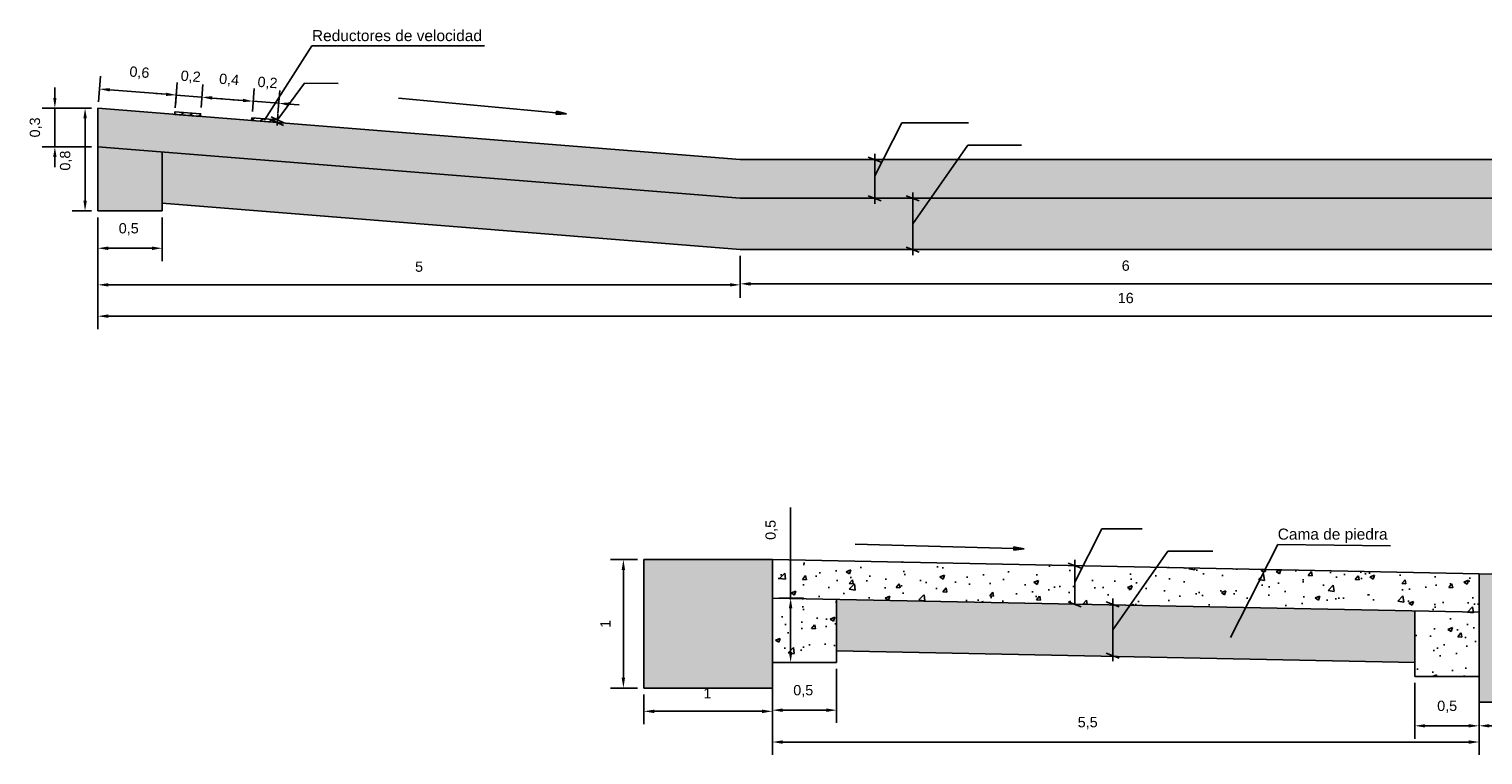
# Model space of a CAD drawing. Header units: millimetres. Extents: x 0 to 43.2, y 253 to 289.9.
# Tile 2 of 5: x 26.2 to 37.5, y 253 to 258.6. Entities that reach past the tile are written whole.
import ezdxf

# ---------------------------------------------------------------- set-up
doc = ezdxf.new("R2010")
doc.units = ezdxf.units.MM
doc.linetypes.add('DASHED2', pattern=[9.525, 6.35, -3.175])
for name, color, linetype in [('Concreto', 232, 'Continuous'), ('Medidas', 232, 'Continuous'), ('reducores', 190, 'Continuous'), ('roca', 32, 'Continuous'), ('sopte', 200, 'DASHED2')]:
    doc.layers.add(name, color=color, linetype=linetype)
doc.styles.get("Standard").update_dxf_attribs({"font": 'arial.ttf'})
doc.dimstyles.new('ISO-25', dxfattribs={"dimtxt": 2.5, "dimasz": 2.5, "dimexe": 1.25, "dimexo": 0.625, "dimtad": 1, "dimtxsty": 'Standard', "dimcen": 2.5, "dimadec": 0, "dimazin": 0, "dimtfac": 1, "dimtmove": 0, "dimatfit": 3, "dimfxl": 1, "dimarcsym": 0})

# ---------------------------------------------------------------- blocks, each defined once
blk = doc.blocks.new('*D4')
at = {"layer": 'Defpoints', "color": 0, "transparency": 16777216}
for p in [(26.735, 257.995), (26.635, 257.195), (26.735, 257.195)]:
    blk.add_point(p, dxfattribs=at)
at = {"layer": 'Medidas', "color": 0, "lineweight": -2, "transparency": 16777216}
for p, q in [((26.685, 257.995), (26.535, 257.995)), ((26.635, 257.915), (26.635, 257.275)), ((26.685, 257.195), (26.535, 257.195))]:
    blk.add_line(p, q, dxfattribs=at)
at = {"layer": 'Medidas', "color": 0, "transparency": 16777216}
for points in [[(26.622, 257.915), (26.649, 257.915), (26.635, 257.995)], [(26.622, 257.275), (26.649, 257.275), (26.635, 257.195)]]:
    blk.add_solid(points, dxfattribs=at)
at = {"layer": 'Medidas', "color": 0, "transparency": 16777216, "insert": (26.487, 257.587), "char_height": 0.08, "attachment_point": 5, "rotation": 90}
blk.add_mtext('0,8', dxfattribs=at)
blk = doc.blocks.new('*D12')
at = {"layer": 'Defpoints', "color": 0, "transparency": 16777216}
for p in [(26.735, 257.195), (42.735, 257.195), (42.735, 256.376)]:
    blk.add_point(p, dxfattribs=at)
at = {"layer": 'Medidas', "color": 0, "lineweight": -2, "transparency": 16777216}
for p, q in [((26.735, 257.145), (26.735, 256.276)), ((42.735, 257.145), (42.735, 256.276)), ((26.815, 256.376), (42.655, 256.376))]:
    blk.add_line(p, q, dxfattribs=at)
at = {"layer": 'Medidas', "color": 0, "transparency": 16777216}
for points in [[(26.815, 256.39), (26.815, 256.363), (26.735, 256.376)], [(42.655, 256.39), (42.655, 256.363), (42.735, 256.376)]]:
    blk.add_solid(points, dxfattribs=at)
at = {"layer": 'Medidas', "color": 0, "transparency": 16777216, "insert": (34.735, 256.517), "char_height": 0.08, "attachment_point": 5}
blk.add_mtext('16', dxfattribs=at)
blk = doc.blocks.new('*D13')
at = {"layer": 'Defpoints', "color": 0, "transparency": 16777216}
for p in [(26.4, 257.995), (26.735, 257.995), (26.735, 257.695)]:
    blk.add_point(p, dxfattribs=at)
at = {"layer": 'Medidas', "color": 0, "lineweight": -2, "transparency": 16777216}
for p, q in [((26.4, 258.075), (26.4, 258.155)), ((26.685, 257.995), (26.3, 257.995)), ((26.4, 257.695), (26.4, 257.995)), ((26.685, 257.695), (26.3, 257.695)), ((26.4, 257.615), (26.4, 257.535))]:
    blk.add_line(p, q, dxfattribs=at)
at = {"layer": 'Medidas', "color": 0, "transparency": 16777216}
for points in [[(26.387, 258.075), (26.413, 258.075), (26.4, 257.995)], [(26.387, 257.615), (26.413, 257.615), (26.4, 257.695)]]:
    blk.add_solid(points, dxfattribs=at)
at = {"layer": 'Medidas', "color": 0, "transparency": 16777216, "insert": (26.252, 257.845), "char_height": 0.08, "attachment_point": 5, "rotation": 90}
blk.add_mtext('0,3', dxfattribs=at)
blk = doc.blocks.new('*D14')
at = {"layer": 'Defpoints', "color": 0, "transparency": 16777216}
for p in [(26.735, 257.195), (27.235, 257.195), (26.735, 256.905)]:
    blk.add_point(p, dxfattribs=at)
at = {"layer": 'Medidas', "color": 0, "lineweight": -2, "transparency": 16777216}
for p, q in [((26.735, 257.145), (26.735, 256.805)), ((27.235, 257.145), (27.235, 256.805)), ((27.155, 256.905), (26.815, 256.905))]:
    blk.add_line(p, q, dxfattribs=at)
at = {"layer": 'Medidas', "color": 0, "transparency": 16777216}
for points in [[(26.815, 256.918), (26.815, 256.891), (26.735, 256.905)], [(27.155, 256.918), (27.155, 256.891), (27.235, 256.905)]]:
    blk.add_solid(points, dxfattribs=at)
at = {"layer": 'Medidas', "color": 0, "transparency": 16777216, "insert": (26.975, 257.053), "char_height": 0.08, "attachment_point": 5}
blk.add_mtext('0,5', dxfattribs=at)
blk = doc.blocks.new('*D15')
at = {"layer": 'Defpoints', "color": 0, "transparency": 16777216}
for p in [(31.735, 256.895), (37.735, 256.895), (37.735, 256.628)]:
    blk.add_point(p, dxfattribs=at)
at = {"layer": 'Medidas', "color": 0, "lineweight": -2, "transparency": 16777216}
for p, q in [((31.735, 256.845), (31.735, 256.528)), ((37.735, 256.845), (37.735, 256.528)), ((31.815, 256.628), (37.655, 256.628))]:
    blk.add_line(p, q, dxfattribs=at)
at = {"layer": 'Medidas', "color": 0, "transparency": 16777216}
for points in [[(31.815, 256.641), (31.815, 256.614), (31.735, 256.628)], [(37.655, 256.641), (37.655, 256.614), (37.735, 256.628)]]:
    blk.add_solid(points, dxfattribs=at)
at = {"layer": 'Medidas', "color": 0, "transparency": 16777216, "insert": (34.735, 256.769), "char_height": 0.08, "attachment_point": 5}
blk.add_mtext('6', dxfattribs=at)
blk = doc.blocks.new('*D16')
at = {"layer": 'Defpoints', "color": 0, "transparency": 16777216}
for p in [(26.735, 257.195), (31.735, 256.895), (31.735, 256.62)]:
    blk.add_point(p, dxfattribs=at)
at = {"layer": 'Medidas', "color": 0, "lineweight": -2, "transparency": 16777216}
for p, q in [((26.735, 257.145), (26.735, 256.52)), ((31.735, 256.845), (31.735, 256.52)), ((26.815, 256.62), (31.655, 256.62))]:
    blk.add_line(p, q, dxfattribs=at)
at = {"layer": 'Medidas', "color": 0, "transparency": 16777216}
for points in [[(26.815, 256.633), (26.815, 256.607), (26.735, 256.62)], [(31.655, 256.633), (31.655, 256.607), (31.735, 256.62)]]:
    blk.add_solid(points, dxfattribs=at)
at = {"layer": 'Medidas', "color": 0, "transparency": 16777216, "insert": (29.235, 256.761), "char_height": 0.08, "attachment_point": 5}
blk.add_mtext('5', dxfattribs=at)
blk = doc.blocks.new('*D22')
at = {"layer": 'Defpoints', "color": 0, "transparency": 16777216}
for p in [(31.985, 253.682), (37.485, 253.572), (37.485, 253.062)]:
    blk.add_point(p, dxfattribs=at)
at = {"layer": 'Medidas', "color": 0, "lineweight": -2, "transparency": 16777216}
for p, q in [((31.985, 253.632), (31.985, 252.962)), ((37.485, 253.522), (37.485, 252.962)), ((32.065, 253.062), (37.405, 253.062))]:
    blk.add_line(p, q, dxfattribs=at)
at = {"layer": 'Medidas', "color": 0, "transparency": 16777216}
for points in [[(32.065, 253.075), (32.065, 253.048), (31.985, 253.062)], [(37.405, 253.075), (37.405, 253.048), (37.485, 253.062)]]:
    blk.add_solid(points, dxfattribs=at)
at = {"layer": 'Medidas', "color": 0, "transparency": 16777216, "insert": (34.439, 253.209), "char_height": 0.08, "attachment_point": 5}
blk.add_mtext('5,5', dxfattribs=at)
blk = doc.blocks.new('*D23')
at = {"layer": 'Defpoints', "color": 0, "transparency": 16777216}
for p in [(30.985, 254.482), (30.825, 253.482), (30.985, 253.482)]:
    blk.add_point(p, dxfattribs=at)
at = {"layer": 'Medidas', "color": 0, "lineweight": -2, "transparency": 16777216}
for p, q in [((30.935, 254.482), (30.725, 254.482)), ((30.825, 254.402), (30.825, 253.562)), ((30.935, 253.482), (30.725, 253.482))]:
    blk.add_line(p, q, dxfattribs=at)
at = {"layer": 'Medidas', "color": 0, "transparency": 16777216}
for points in [[(30.812, 254.402), (30.838, 254.402), (30.825, 254.482)], [(30.812, 253.562), (30.838, 253.562), (30.825, 253.482)]]:
    blk.add_solid(points, dxfattribs=at)
at = {"layer": 'Medidas', "color": 0, "transparency": 16777216, "insert": (30.685, 253.982), "char_height": 0.08, "attachment_point": 5, "rotation": 90}
blk.add_mtext('1', dxfattribs=at)
blk = doc.blocks.new('*D25')
at = {"layer": 'Defpoints', "color": 0, "transparency": 16777216}
for p in [(31.985, 253.682), (32.485, 253.682), (31.985, 253.31)]:
    blk.add_point(p, dxfattribs=at)
at = {"layer": 'Medidas', "color": 0, "lineweight": -2, "transparency": 16777216}
for p, q in [((31.985, 253.632), (31.985, 253.21)), ((32.485, 253.632), (32.485, 253.21)), ((32.405, 253.31), (32.065, 253.31))]:
    blk.add_line(p, q, dxfattribs=at)
at = {"layer": 'Medidas', "color": 0, "transparency": 16777216}
for points in [[(32.065, 253.323), (32.065, 253.296), (31.985, 253.31)], [(32.405, 253.323), (32.405, 253.296), (32.485, 253.31)]]:
    blk.add_solid(points, dxfattribs=at)
at = {"layer": 'Medidas', "color": 0, "transparency": 16777216, "insert": (32.225, 253.458), "char_height": 0.08, "attachment_point": 5}
blk.add_mtext('0,5', dxfattribs=at)
blk = doc.blocks.new('*D26')
at = {"layer": 'Defpoints', "color": 0, "transparency": 16777216}
for p in [(30.985, 253.482), (31.985, 253.482), (30.985, 253.301)]:
    blk.add_point(p, dxfattribs=at)
at = {"layer": 'Medidas', "color": 0, "lineweight": -2, "transparency": 16777216}
for p, q in [((30.985, 253.432), (30.985, 253.201)), ((31.985, 253.432), (31.985, 253.201)), ((31.905, 253.301), (31.065, 253.301))]:
    blk.add_line(p, q, dxfattribs=at)
at = {"layer": 'Medidas', "color": 0, "transparency": 16777216}
for points in [[(31.065, 253.314), (31.065, 253.287), (30.985, 253.301)], [(31.905, 253.314), (31.905, 253.287), (31.985, 253.301)]]:
    blk.add_solid(points, dxfattribs=at)
at = {"layer": 'Medidas', "color": 0, "transparency": 16777216, "insert": (31.479, 253.441), "char_height": 0.08, "attachment_point": 5}
blk.add_mtext('1', dxfattribs=at)
blk = doc.blocks.new('*D27')
at = {"layer": 'Defpoints', "color": 0, "transparency": 16777216}
for p in [(36.985, 253.572), (37.485, 253.572), (36.985, 253.188)]:
    blk.add_point(p, dxfattribs=at)
at = {"layer": 'Medidas', "color": 0, "lineweight": -2, "transparency": 16777216}
for p, q in [((36.985, 253.522), (36.985, 253.088)), ((37.485, 253.522), (37.485, 253.088)), ((37.405, 253.188), (37.065, 253.188))]:
    blk.add_line(p, q, dxfattribs=at)
at = {"layer": 'Medidas', "color": 0, "transparency": 16777216}
for points in [[(37.065, 253.201), (37.065, 253.175), (36.985, 253.188)], [(37.405, 253.201), (37.405, 253.175), (37.485, 253.188)]]:
    blk.add_solid(points, dxfattribs=at)
at = {"layer": 'Medidas', "color": 0, "transparency": 16777216, "insert": (37.237, 253.336), "char_height": 0.08, "attachment_point": 5}
blk.add_mtext('0,5', dxfattribs=at)
blk = doc.blocks.new('*D28')
at = {"layer": 'Defpoints', "color": 0, "transparency": 16777216}
for p in [(37.485, 253.572), (38.485, 253.572), (37.485, 253.188)]:
    blk.add_point(p, dxfattribs=at)
at = {"layer": 'Medidas', "color": 0, "lineweight": -2, "transparency": 16777216}
for p, q in [((37.485, 253.522), (37.485, 253.088)), ((38.485, 253.522), (38.485, 253.088)), ((38.405, 253.188), (37.565, 253.188))]:
    blk.add_line(p, q, dxfattribs=at)
at = {"layer": 'Medidas', "color": 0, "transparency": 16777216}
for points in [[(37.565, 253.201), (37.565, 253.175), (37.485, 253.188)], [(38.405, 253.201), (38.405, 253.175), (38.485, 253.188)]]:
    blk.add_solid(points, dxfattribs=at)
at = {"layer": 'Medidas', "color": 0, "transparency": 16777216, "insert": (37.985, 253.328), "char_height": 0.08, "attachment_point": 5}
blk.add_mtext('1', dxfattribs=at)
blk = doc.blocks.new('*D31')
at = {"layer": 'Defpoints', "color": 0, "transparency": 16777216}
for p in [(31.985, 254.182), (31.985, 253.682), (32.127, 253.682)]:
    blk.add_point(p, dxfattribs=at)
at = {"layer": 'Medidas', "color": 0, "lineweight": -2, "transparency": 16777216}
for p, q in [((32.127, 254.182), (32.127, 254.886)), ((32.035, 254.182), (32.227, 254.182)), ((32.127, 253.762), (32.127, 254.102)), ((32.035, 253.682), (32.227, 253.682))]:
    blk.add_line(p, q, dxfattribs=at)
at = {"layer": 'Medidas', "color": 0, "transparency": 16777216}
for points in [[(32.113, 254.102), (32.14, 254.102), (32.127, 254.182)], [(32.113, 253.762), (32.14, 253.762), (32.127, 253.682)]]:
    blk.add_solid(points, dxfattribs=at)
at = {"layer": 'Medidas', "color": 0, "transparency": 16777216, "insert": (31.978, 254.713), "char_height": 0.08, "attachment_point": 5, "rotation": 90}
blk.add_mtext('0,5', dxfattribs=at)
blk = doc.blocks.new('*D32')
at = {"layer": 'Defpoints', "color": 0, "transparency": 16777216}
for p in [(27.345, 258.097), (27.335, 257.967), (27.534, 257.951)]:
    blk.add_point(p, dxfattribs=at)
at = {"layer": 'Medidas', "color": 0, "lineweight": -2, "transparency": 16777216}
for p, q in [((27.339, 258.017), (27.353, 258.196)), ((27.538, 258.001), (27.553, 258.18)), ((27.266, 258.103), (27.186, 258.109)), ((27.545, 258.081), (27.345, 258.097)), ((27.624, 258.074), (27.704, 258.068))]:
    blk.add_line(p, q, dxfattribs=at)
at = {"layer": 'Medidas', "color": 0, "transparency": 16777216}
for points in [[(27.267, 258.116), (27.265, 258.09), (27.345, 258.097)], [(27.625, 258.088), (27.623, 258.061), (27.545, 258.081)]]:
    blk.add_solid(points, dxfattribs=at)
at = {"layer": 'Medidas', "color": 0, "transparency": 16777216, "insert": (27.457, 258.236), "char_height": 0.08, "attachment_point": 5, "rotation": 355.4261}
blk.add_mtext('0,2', dxfattribs=at)
blk = doc.blocks.new('*D33')
at = {"layer": 'Defpoints', "color": 0, "transparency": 16777216}
for p in [(26.747, 258.144), (26.735, 257.995), (27.333, 257.947)]:
    blk.add_point(p, dxfattribs=at)
at = {"layer": 'Medidas', "color": 0, "lineweight": -2, "transparency": 16777216}
for p, q in [((26.739, 258.045), (26.755, 258.244)), ((27.266, 258.103), (26.827, 258.138)), ((27.337, 257.997), (27.353, 258.196))]:
    blk.add_line(p, q, dxfattribs=at)
at = {"layer": 'Medidas', "color": 0, "transparency": 16777216}
for points in [[(26.828, 258.151), (26.826, 258.125), (26.747, 258.144)], [(27.267, 258.116), (27.265, 258.09), (27.345, 258.097)]]:
    blk.add_solid(points, dxfattribs=at)
at = {"layer": 'Medidas', "color": 0, "transparency": 16777216, "insert": (27.058, 258.268), "char_height": 0.08, "attachment_point": 5, "rotation": 355.4261}
blk.add_mtext('0,6', dxfattribs=at)
blk = doc.blocks.new('*D34')
at = {"layer": 'Defpoints', "color": 0, "transparency": 16777216}
for p in [(27.545, 258.081), (27.534, 257.951), (27.933, 257.919)]:
    blk.add_point(p, dxfattribs=at)
at = {"layer": 'Medidas', "color": 0, "lineweight": -2, "transparency": 16777216}
for p, q in [((27.538, 258.001), (27.553, 258.18)), ((27.937, 257.969), (27.951, 258.148)), ((27.864, 258.055), (27.624, 258.074))]:
    blk.add_line(p, q, dxfattribs=at)
at = {"layer": 'Medidas', "color": 0, "transparency": 16777216}
for points in [[(27.625, 258.087), (27.623, 258.061), (27.545, 258.081)], [(27.865, 258.068), (27.863, 258.042), (27.943, 258.049)]]:
    blk.add_solid(points, dxfattribs=at)
at = {"layer": 'Medidas', "color": 0, "transparency": 16777216, "insert": (27.756, 258.212), "char_height": 0.08, "attachment_point": 5, "rotation": 355.4261}
blk.add_mtext('0,4', dxfattribs=at)
blk = doc.blocks.new('*D35')
at = {"layer": 'Defpoints', "color": 0, "transparency": 16777216}
for p in [(27.943, 258.049), (27.933, 257.919), (28.132, 257.903)]:
    blk.add_point(p, dxfattribs=at)
at = {"layer": 'Medidas', "color": 0, "lineweight": -2, "transparency": 16777216}
for p, q in [((27.937, 257.969), (27.951, 258.148)), ((28.136, 257.953), (28.151, 258.132)), ((27.864, 258.055), (27.784, 258.061)), ((28.143, 258.033), (27.943, 258.049)), ((28.223, 258.026), (28.302, 258.02))]:
    blk.add_line(p, q, dxfattribs=at)
at = {"layer": 'Medidas', "color": 0, "transparency": 16777216}
for points in [[(27.865, 258.068), (27.863, 258.042), (27.943, 258.049)], [(28.224, 258.04), (28.221, 258.013), (28.143, 258.033)]]:
    blk.add_solid(points, dxfattribs=at)
at = {"layer": 'Medidas', "color": 0, "transparency": 16777216, "insert": (28.055, 258.188), "char_height": 0.08, "attachment_point": 5, "rotation": 355.4261}
blk.add_mtext('0,2', dxfattribs=at)

msp = doc.modelspace()

# ---------------------------------------------------------------- hatches: boundary and pattern name
at = {"layer": 'Concreto', "transparency": 33554687}
h = msp.add_hatch(dxfattribs=at)
h.set_pattern_fill('AR-CONC', color=256, scale=0.002)
h.set_pattern_definition([(50, (0, 2.76695), (0.36436934, -0.03187817), [0.0381, -0.4191]), (355, (0, 2.76695), (-0.07048684, 0.3821137), [0.03048, -0.33528117]), (100.45144, (0.03036, 2.7643), (0.2938825, 0.3502355), [0.03238, -0.3561805]), (46.1842, (0, 2.86855), (0.5421581, -0.08408466), [0.05715, -0.62865]), (96.63556, (0.0452, 2.86154), (0.4748083, 0.4948522), [0.04857, -0.5342712]), (351.18415, (0, 2.86855), (0.4748083, 0.4948522), [0.0457199, -0.5029195]), (21, (0.0508, 2.84315), (0.30322878, -0.2045304), [0.0381, -0.4191]), (326, (0.0508, 2.84315), (0.12360406, 0.36837593), [0.03048, -0.33528]), (71.45144, (0.07607, 2.8261), (0.42683284, 0.16384554), [0.03238, -0.3561799]), (37.5, (0, 2.76695), (0.006177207, 0.16911008), [0, -0.331216, 0, -0.34036, 0, -0.33655]), (7.5, (0, 2.76695), (0.13363933, 0.20036115), [0, -0.194056, 0, -0.323596, 0, -0.12827]), (327.5, (-0.11328, 2.76695), (0.27118119, -0.01145749), [0, -0.127, 0, -0.39624, 0, -0.52578]), (317.5, (-0.16408, 2.76695), (0.29625836, 0.05085298), [0, -0.1651, 0, -0.263144, 0, -0.37338])])
h.paths.add_polyline_path([(28.131, 257.883), (28.131, 257.883), (27.931, 257.899), (26.735, 257.995), (26.735, 257.695), (31.735, 257.295), (37.735, 257.295), (42.735, 257.695), (42.735, 257.995), (41.539, 257.899), (41.539, 257.899), (41.34, 257.883), (37.735, 257.595), (31.735, 257.595)])
h.paths.add_polyline_path([(27.235, 257.655), (26.735, 257.695), (26.735, 257.195), (27.235, 257.195)])
h.paths.add_polyline_path([(42.735, 257.695), (42.235, 257.655), (42.235, 257.195), (42.735, 257.195)])
h = msp.add_hatch(dxfattribs=at)
h.set_pattern_fill('AR-CONC', color=256, scale=0.002)
h.set_pattern_definition([(50, (0, 3.38183), (0.36436934, -0.03187817), [0.0381, -0.4191]), (355, (0, 3.38183), (-0.07048684, 0.3821137), [0.03048, -0.33528117]), (100.45144, (0.03036, 3.37917), (0.2938825, 0.3502355), [0.03238, -0.3561805]), (46.1842, (0, 3.48343), (0.5421581, -0.08408466), [0.05715, -0.62865]), (96.63556, (0.0452, 3.4764), (0.4748083, 0.4948522), [0.04857, -0.5342712]), (351.18415, (0, 3.48343), (0.4748083, 0.4948522), [0.0457199, -0.5029195]), (21, (0.0508, 3.45803), (0.3032288, -0.2045304), [0.0381, -0.4191]), (326, (0.0508, 3.45803), (0.12360406, 0.36837593), [0.03048, -0.33528]), (71.45144, (0.07607, 3.441), (0.42683284, 0.16384554), [0.03238, -0.3561799]), (37.5, (0, 3.38183), (0.006177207, 0.16911008), [0, -0.331216, 0, -0.34036, 0, -0.33655]), (7.5, (0, 3.38183), (0.13363933, 0.20036115), [0, -0.194056, 0, -0.323596, 0, -0.12827]), (327.5, (-0.11328, 3.38183), (0.27118119, -0.01145749), [0, -0.127, 0, -0.39624, 0, -0.52578]), (317.5, (-0.16408, 3.38183), (0.29625836, 0.05085298), [0, -0.1651, 0, -0.263144, 0, -0.37338])])
h.paths.add_polyline_path([(37.485, 254.372), (31.985, 254.482), (31.985, 254.182), (37.485, 254.072)])
h.paths.add_polyline_path([(32.485, 254.172), (31.985, 254.182), (31.985, 253.682), (32.485, 253.682)])
h.paths.add_polyline_path([(37.485, 254.072), (36.985, 254.082), (36.985, 253.572), (37.485, 253.572)])
at = {"layer": 'Medidas', "transparency": 33554687}
h = msp.add_hatch(color=256, dxfattribs=at)
h.dxf.hatch_style = 1
h.paths.add_polyline_path([(30.383, 257.952), (30.304, 257.973), (30.303, 257.959), (30.302, 257.946)])
h = msp.add_hatch(color=256, dxfattribs=at)
h.dxf.hatch_style = 1
h.paths.add_polyline_path([(33.944, 254.565), (33.864, 254.581), (33.864, 254.567), (33.863, 254.554)])
at = {"layer": 'reducores', "transparency": 33554687}
h = msp.add_hatch(dxfattribs=at)
h.set_pattern_fill('DOLMIT', color=256, scale=0.0072, angle=37)
h.set_pattern_definition([(37, (0, 2.76695), (-0.027514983, 0.0365136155), []), (82, (0, 2.76695), (-0.12805711, 0.01799725), [0.06465784, -0.12931569])])
h.paths.add_polyline_path([(27.534, 257.951), (27.335, 257.967), (27.333, 257.947), (27.533, 257.931)])
h.paths.add_polyline_path([(28.132, 257.903), (27.933, 257.919), (27.931, 257.899), (28.131, 257.883)])
h.paths.add_polyline_path([(42.136, 257.967), (41.936, 257.951), (41.938, 257.931), (42.137, 257.947)])
h.paths.add_polyline_path([(41.537, 257.919), (41.338, 257.903), (41.34, 257.883), (41.539, 257.899)])
at = {"layer": 'roca', "transparency": 33554607}
h = msp.add_hatch(dxfattribs=at)
h.set_pattern_fill('GRAVEL', color=256, scale=0.0089)
h.set_pattern_definition([(228.0127875, (0.162763, 5.825621), (-1.8084800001, -2.0345399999), [0.0304132, -3.01091304]), (184.969741, (0.142418, 5.803015), (2.71271999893, 0.22606001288), [0.05219002, -5.16681035]), (132.510447, (0.090424, 5.798494), (2.26060000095, -2.4866599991), [0.03679986, -3.64319033]), (267.273689, (0.002261, 5.741979), (0.22606000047, 4.52119999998), [0.0475264, -4.70511293]), (292.833654, (0, 5.694506), (-1.1303000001, 2.71271999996), [0.0466034, -4.61374289]), (357.273689, (0.018085, 5.651555), (-4.52119999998, 0.22606000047), [0.0475264, -4.70511293]), (37.6942405, (0.065557, 5.6492945), (-2.93877999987, -2.26060000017), [0.06285124, -6.22226726]), (72.2553284, (0.115291, 5.687725), (1.58242000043, 4.97331999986), [0.05933804, -5.87446784]), (121.4295656, (0.133375, 5.74424), (-1.80848000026, 2.93877999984), [0.04768736, -4.72105357]), (175.236358, (0.108509, 5.78493), (2.48666, -0.2260600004), [0.05444248, -2.66768039]), (222.3974378, (0.0542544, 5.789452), (-2.71271999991, -2.4866600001), [0.07040593, -6.97019275]), (138.814075, (0.22606, 5.739718), (-1.5824199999, 1.3563600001), [0.0240304, -2.37902036]), (171.4692344, (0.207975, 5.755543), (2.9387800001, -0.4521199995), [0.0457177, -4.52606287]), (225, (0.16276, 5.76232), (-3e-17, -0.22606), [0.03196963, -0.28772749]), (203.19859, (0.14694, 5.789452), (1.1303, 0.45212), [0.01721628, -1.7044054]), (291.80141, (0.131115, 5.78267), (-0.22606, 0.67818), [0.02434734, -1.19302302]), (30.963757, (0.140157, 5.760064), (0.67818, 0.45212), [0.03954445, -1.27860054]), (161.56505, (0.174066, 5.78041), (0.45212, -0.22606), [0.02859456, -0.68626993]), (16.3895403, (0, 5.78267), (2.2606, 0.67818), [0.04005783, -3.96573557]), (70.346176, (0.03843, 5.793973), (-0.9042400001, -2.48666), [0.0336063, -3.3270172]), (293.19859, (0.174066, 5.82562), (-0.45212, 1.1303), [0.03443233, -1.68718934]), (343.6104597, (0.18763, 5.793973), (-2.26060000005, 0.67817999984), [0.04005783, -3.96573557]), (339.443955, (0, 5.642513), (-1.1303, 0.45212), [0.03862913, -1.89282835]), (294.7751406, (0.03617, 5.628949), (-1.1303000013, 2.4866599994), [0.03236682, -3.20431981]), (66.80141, (0.176327, 5.59956), (0.45212, 1.1303), [0.03443233, -1.68718934]), (17.3540246, (0.18989, 5.63121), (-2.93877999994, -0.9042400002), [0.03789466, -3.75156146]), (69.443955, (0.065557, 5.59956), (-0.45212, -1.1303), [0.01931457, -1.91214292]), (101.309932, (0.162763, 5.59956), (-0.22606, 0.90424), [0.0115268, -1.14115755]), (165.963757, (0.1605, 5.610864), (0.67818, -0.22606), [0.0466034, -0.88546586]), (186.009006, (0.115291, 5.622167), (2.2606, 0.2260600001), [0.04318876, -4.27568147]), (303.690068, (0.14016, 5.73972), (-0.22606, 0.45212), [0.03260283, -0.7824681]), (353.1572266, (0.158242, 5.712591), (3.84302000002, -0.4521199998), [0.05692055, -5.6351248]), (60.945396, (0.214757, 5.70581), (-0.90424, -1.58242), [0.02327423, -2.30415592]), (90, (0.22606, 5.72615), (-0.22606, 0.22606), [0.0135636, -0.2124964]), (120.256437, (0.11077, 5.628949), (0.9042399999, -1.5824200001), [0.03140516, -3.10912073]), (48.0127875, (0.094945, 5.656076), (1.8084800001, 2.0345399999), [0.06082642, -2.98049984]), (0, (0.13564, 5.70129), (0.22606, 0.22606), [0.0587756, -0.1672844]), (325.3048465, (0.194412, 5.701288), (2.26060000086, -1.5824199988), [0.03574325, -3.53857919]), (254.054604, (0.2238, 5.680943), (-0.22606, -0.90424), [0.03291479, -1.61282685]), (207.6459754, (0.214757, 5.649294), (-4.29514000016, -2.2605999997), [0.05359091, -5.30550933]), (175.4260787, (0.167284, 5.624428), (-2.93878, 0.22606), [0.05669562, -5.61286033])])
h.paths.add_polyline_path([(27.235, 257.655), (27.235, 257.255), (31.735, 256.895), (37.735, 256.895), (42.235, 257.255), (42.235, 257.655), (37.735, 257.295), (31.735, 257.295)])
h = msp.add_hatch(dxfattribs=at)
h.set_pattern_fill('GRAVEL', color=256, scale=0.0089)
h.set_pattern_definition([(228.0127875, (5.19604, 6.66493), (-1.8084800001, -2.0345399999), [0.0304132, -3.01091304]), (184.969741, (5.175695, 6.642323), (2.71271999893, 0.22606001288), [0.05219002, -5.16681035]), (132.510447, (5.123701, 6.637802), (2.26060000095, -2.4866599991), [0.03679986, -3.64319033]), (267.273689, (5.035537, 6.581287), (0.22606000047, 4.52119999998), [0.0475264, -4.70511293]), (292.833654, (5.033277, 6.533815), (-1.1303000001, 2.71271999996), [0.0466034, -4.61374289]), (357.273689, (5.051362, 6.490863), (-4.52119999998, 0.22606000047), [0.0475264, -4.70511293]), (37.6942405, (5.098834, 6.4886026), (-2.93877999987, -2.26060000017), [0.06285124, -6.22226726]), (72.2553284, (5.148567, 6.527033), (1.58242000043, 4.97331999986), [0.05933804, -5.87446784]), (121.4295656, (5.166652, 6.583548), (-1.80848000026, 2.93877999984), [0.04768736, -4.72105357]), (175.236358, (5.141786, 6.624239), (2.48666, -0.2260600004), [0.05444248, -2.66768039]), (222.3974378, (5.087531, 6.62876), (-2.71271999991, -2.4866600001), [0.07040593, -6.97019275]), (138.814075, (5.259337, 6.579027), (-1.5824199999, 1.3563600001), [0.0240304, -2.37902036]), (171.4692344, (5.241252, 6.594851), (2.9387800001, -0.4521199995), [0.0457177, -4.52606287]), (225, (5.19604, 6.60163), (-3e-17, -0.22606), [0.03196963, -0.28772749]), (203.19859, (5.180216, 6.62876), (1.1303, 0.45212), [0.01721628, -1.7044054]), (291.80141, (5.16439, 6.62198), (-0.22606, 0.67818), [0.02434734, -1.19302302]), (30.963757, (5.173434, 6.599372), (0.67818, 0.45212), [0.03954445, -1.27860054]), (161.56505, (5.20734, 6.61972), (0.45212, -0.22606), [0.02859456, -0.68626993]), (16.3895403, (5.033277, 6.621978), (2.2606, 0.67818), [0.04005783, -3.96573557]), (70.346176, (5.071707, 6.633281), (-0.9042400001, -2.48666), [0.0336063, -3.3270172]), (293.19859, (5.207343, 6.66493), (-0.45212, 1.1303), [0.03443233, -1.68718934]), (343.6104597, (5.220907, 6.633281), (-2.26060000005, 0.67817999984), [0.04005783, -3.96573557]), (339.443955, (5.033277, 6.48182), (-1.1303, 0.45212), [0.03862913, -1.89282835]), (294.7751406, (5.069446, 6.468257), (-1.1303000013, 2.4866599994), [0.03236682, -3.20431981]), (66.80141, (5.209604, 6.43887), (0.45212, 1.1303), [0.03443233, -1.68718934]), (17.3540246, (5.223167, 6.470518), (-2.93877999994, -0.9042400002), [0.03789466, -3.75156146]), (69.443955, (5.098834, 6.43887), (-0.45212, -1.1303), [0.01931457, -1.91214292]), (101.309932, (5.19604, 6.43887), (-0.22606, 0.90424), [0.0115268, -1.14115755]), (165.963757, (5.19378, 6.45017), (0.67818, -0.22606), [0.0466034, -0.88546586]), (186.009006, (5.148567, 6.461475), (2.2606, 0.2260600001), [0.04318876, -4.27568147]), (303.690068, (5.173434, 6.579027), (-0.22606, 0.45212), [0.03260283, -0.7824681]), (353.1572266, (5.191519, 6.551899), (3.84302000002, -0.4521199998), [0.05692055, -5.6351248]), (60.945396, (5.248034, 6.545118), (-0.90424, -1.58242), [0.02327423, -2.30415592]), (90, (5.25934, 6.56546), (-0.22606, 0.22606), [0.0135636, -0.2124964]), (120.256437, (5.144046, 6.468257), (0.9042399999, -1.5824200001), [0.03140516, -3.10912073]), (48.0127875, (5.128222, 6.495384), (1.8084800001, 2.0345399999), [0.06082642, -2.98049984]), (0, (5.16891, 6.5406), (0.22606, 0.22606), [0.0587756, -0.1672844]), (325.3048465, (5.227688, 6.540596), (2.26060000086, -1.5824199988), [0.03574325, -3.53857919]), (254.054604, (5.257076, 6.52025), (-0.22606, -0.90424), [0.03291479, -1.61282685]), (207.6459754, (5.248034, 6.488603), (-4.29514000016, -2.2605999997), [0.05359091, -5.30550933]), (175.4260787, (5.200561, 6.463736), (-2.93878, 0.22606), [0.05669562, -5.61286033])])
h.paths.add_polyline_path([(31.985, 253.482), (31.985, 254.182), (31.985, 254.482), (30.985, 254.482), (30.985, 253.482)])
h.paths.add_polyline_path([(36.985, 253.682), (36.985, 254.082), (32.485, 254.172), (32.485, 253.772)])
h.paths.add_polyline_path([(37.485, 254.372), (37.485, 254.072), (37.485, 253.372), (38.485, 253.372), (38.485, 254.352)])

# ---------------------------------------------------------------- linework, layer by layer
for p, q in [((31.735, 257.595), (26.735, 257.995)), ((26.735, 257.995), (26.735, 257.695)), ((31.735, 257.295), (26.735, 257.695)), ((26.735, 257.695), (26.735, 257.195)), ((27.235, 257.195), (27.235, 257.655)), ((31.735, 257.595), (37.735, 257.595)), ((31.735, 256.895), (27.235, 257.255)), ((31.735, 257.295), (37.735, 257.295)), ((26.735, 257.195), (27.235, 257.195)), ((31.735, 256.895), (37.735, 256.895)), ((31.985, 254.482), (30.985, 254.482)), ((30.985, 254.482), (30.985, 253.682)), ((30.985, 254.482), (30.985, 253.482)), ((37.485, 254.372), (31.985, 254.482)), ((31.985, 254.482), (31.985, 253.682)), ((37.485, 254.372), (37.485, 254.072)), ((38.485, 254.352), (37.485, 254.372)), ((37.485, 254.372), (37.485, 253.372)), ((37.485, 254.072), (31.985, 254.182)), ((32.485, 253.682), (32.485, 254.172)), ((36.985, 253.572), (36.985, 254.082)), ((37.485, 254.072), (37.485, 253.572)), ((37.485, 254.072), (37.485, 253.572)), ((36.987, 253.682), (32.485, 253.772)), ((31.985, 253.682), (32.485, 253.682)), ((31.985, 253.482), (31.985, 253.682)), ((30.985, 253.482), (31.985, 253.482)), ((37.485, 253.572), (36.985, 253.572)), ((37.485, 253.572), (36.985, 253.572)), ((37.485, 253.372), (38.485, 253.372))]:
    msp.add_line(p, q)
at = {"layer": 'Medidas'}
for p, q in [((28.032, 257.901), (28.401, 258.48)), ((28.401, 258.48), (29.745, 258.48)), ((28.132, 257.903), (28.343, 258.189)), ((28.343, 258.189), (28.604, 258.188)), ((30.303, 257.959), (29.074, 258.073)), ((28.082, 257.907), (28.179, 257.86)), ((28.084, 257.927), (28.181, 257.88)), ((28.136, 257.948), (28.129, 257.861)), ((30.304, 257.973), (30.302, 257.946)), ((30.302, 257.946), (30.383, 257.952)), ((30.304, 257.973), (30.303, 257.959)), ((30.383, 257.952), (30.304, 257.973)), ((32.782, 257.468), (32.992, 257.88)), ((32.992, 257.88), (33.511, 257.88)), ((33.077, 257.095), (33.507, 257.707)), ((33.507, 257.707), (33.925, 257.707)), ((32.731, 257.614), (32.832, 257.575)), ((32.782, 257.64), (32.782, 257.295)), ((32.782, 257.595), (32.782, 257.64)), ((33.077, 257.295), (33.077, 257.34)), ((32.731, 257.314), (32.832, 257.275)), ((32.782, 257.25), (32.782, 257.295)), ((33.026, 257.314), (33.127, 257.275)), ((33.077, 256.895), (33.077, 257.295)), ((33.026, 256.914), (33.127, 256.875)), ((33.077, 256.85), (33.077, 256.895)), ((34.339, 254.307), (34.549, 254.72)), ((34.549, 254.72), (34.862, 254.72)), ((33.864, 254.567), (32.63, 254.601)), ((33.864, 254.581), (33.863, 254.554)), ((33.863, 254.554), (33.944, 254.565)), ((33.944, 254.565), (33.864, 254.581)), ((33.864, 254.581), (33.864, 254.567)), ((34.634, 253.935), (35.064, 254.547)), ((35.064, 254.547), (35.412, 254.547)), ((35.551, 253.875), (35.918, 254.6)), ((35.918, 254.6), (36.797, 254.589)), ((34.288, 254.454), (34.389, 254.415)), ((34.339, 254.48), (34.339, 254.135)), ((34.634, 254.135), (34.634, 254.18)), ((34.288, 254.154), (34.389, 254.115)), ((34.583, 254.154), (34.684, 254.115)), ((34.634, 253.735), (34.634, 254.135)), ((34.583, 253.754), (34.684, 253.715)), ((34.634, 253.69), (34.634, 253.735))]:
    msp.add_line(p, q, dxfattribs=at)
at = {"layer": 'reducores'}
for points in [[(27.335, 257.967), (27.534, 257.951), (27.533, 257.931), (27.333, 257.947)], [(27.933, 257.919), (28.132, 257.903), (28.131, 257.883), (27.931, 257.899)]]:
    msp.add_lwpolyline(points, close=True, dxfattribs=at)
at = {"layer": 'sopte'}
msp.add_line((27.335, 257.967), (27.333, 257.947), dxfattribs=at)

# ---------------------------------------------------------------- texts
at = {"layer": 'Medidas', "char_height": 0.08607, "attachment_point": 1}
for s, insert in [('Reductores de velocidad ', (28.401, 258.603)), ('Cama de piedra\\P ', (35.918, 254.723))]:
    msp.add_mtext_dynamic_manual_height_columns(s, width=1.39658, gutter_width=9.911, heights=[0.323], dxfattribs=dict(at, insert=insert))

# ---------------------------------------------------------------- dimensions: what is measured, and where the dimension line sits
at = {"layer": 'Medidas'}
for base, p1, p2, angle, picture, middle in [((26.747, 258.144), (27.333, 257.947), (26.735, 257.995), 355.4261, '*D33', (27.046, 258.121)), ((27.345, 258.097), (27.534, 257.951), (27.335, 257.967), 355.4261, '*D32', (27.445, 258.089)), ((27.545, 258.081), (27.933, 257.919), (27.534, 257.951), 355.4261, '*D34', (27.744, 258.065)), ((27.943, 258.049), (28.132, 257.903), (27.933, 257.919), 355.4261, '*D35', (28.043, 258.041)), ((26.4, 257.995), (26.735, 257.695), (26.735, 257.995), 90, '*D13', (26.4, 257.845)), ((26.635, 257.195), (26.735, 257.995), (26.735, 257.195), 90, '*D4', (26.635, 257.587)), ((32.127, 253.682), (31.985, 254.182), (31.985, 253.682), 90, '*D31', (32.127, 254.713)), ((30.825, 253.482), (30.985, 254.482), (30.985, 253.482), 90, '*D23', (30.825, 253.982))]:
    dim = msp.add_linear_dim(base=base, p1=p1, p2=p2, angle=angle, dimstyle='ISO-25', override={"dimtxt": 0.08, "dimasz": 0.08, "dimexe": 0.1, "dimexo": 0.05, "dimgap": 0.1}, dxfattribs=at)
    dim.commit()
    dim.dimension.update_dxf_attribs({"geometry": picture, "text_midpoint": middle, "dimtype": 160})
for base, p1, p2, picture, middle in [((42.735, 256.376), (26.735, 257.195), (42.735, 257.195), '*D12', (34.735, 256.376)), ((26.735, 256.905), (27.235, 257.195), (26.735, 257.195), '*D14', (26.975, 256.905)), ((31.735, 256.62), (26.735, 257.195), (31.735, 256.895), '*D16', (29.235, 256.62)), ((37.735, 256.628), (31.735, 256.895), (37.735, 256.895), '*D15', (34.735, 256.628)), ((37.485, 253.062), (31.985, 253.682), (37.485, 253.572), '*D22', (34.439, 253.062)), ((31.985, 253.31), (32.485, 253.682), (31.985, 253.682), '*D25', (32.225, 253.31)), ((30.985, 253.301), (31.985, 253.482), (30.985, 253.482), '*D26', (31.479, 253.301)), ((36.985, 253.188), (37.485, 253.572), (36.985, 253.572), '*D27', (37.237, 253.188)), ((37.485, 253.188), (38.485, 253.572), (37.485, 253.572), '*D28', (37.985, 253.188))]:
    dim = msp.add_linear_dim(base=base, p1=p1, p2=p2, dimstyle='ISO-25', override={"dimtxt": 0.08, "dimasz": 0.08, "dimexe": 0.1, "dimexo": 0.05, "dimgap": 0.1}, dxfattribs=at)
    dim.commit()
    dim.dimension.update_dxf_attribs({"geometry": picture, "text_midpoint": middle, "dimtype": 160})

doc.saveas('drawing.dxf')
